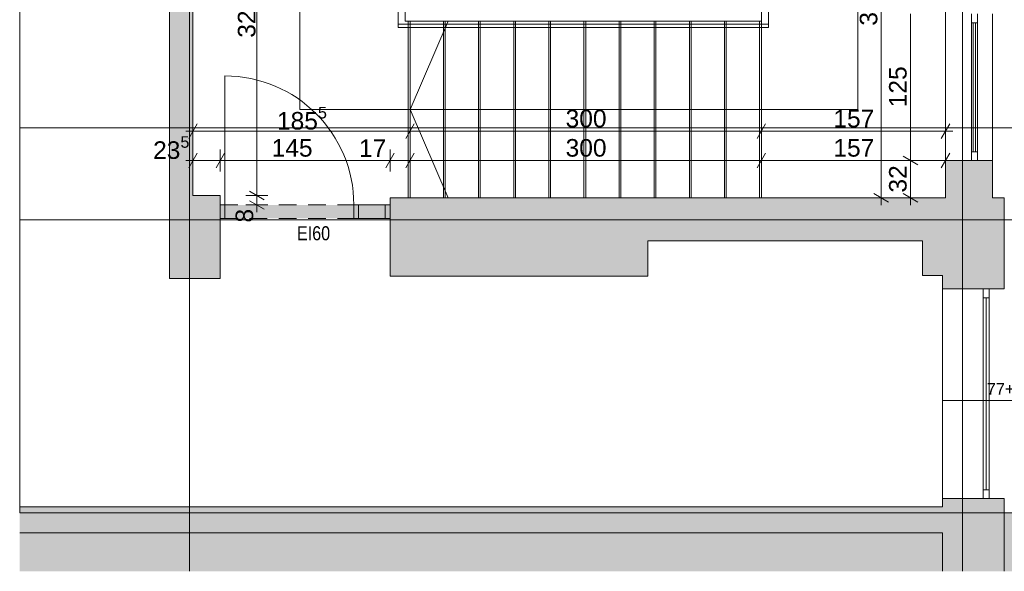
# Paper-space layout 'A-10 INWENTARYZACJA - PIĘTRO 7' of a CAD drawing. Header units: millimetres. Extents: x 0 to 420, y 0 to 297.
# Tile 7 of 8: x 293 to 377, y 111 to 158. Entities that reach past the tile are written whole.
import ezdxf
from ezdxf.xclip import XClip

# ---------------------------------------------------------------- set-up
doc = ezdxf.new("R2010")
doc.units = ezdxf.units.MM
doc.header["$MEASUREMENT"] = 0
doc.header["$XCLIPFRAME"] = 0
for name, pattern in [('ACAD_ISO03W100', [300, 120, -180]), ('DASHDOTX2', [1000, 500, -250, 0, -250]), ('GESTRICHELT2', [93.75, 62.5, -31.25]), ('Przer. długie kreski', [2.5, 1.5, -1]), ('PRZERYWANA_DU_A', [550, 350.0000000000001, -199.9999999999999])]:
    doc.linetypes.add(name, pattern=pattern)
for name, color, linetype, lineweight in [('0_Nr_pióra__2', 8, 'Continuous', 13), ('A_linie przekroju_Nr_pióra__1', 7, 'Continuous', 20), ('A_stolarka_Nr_pióra__3', 252, 'Continuous', 13), ('A_wymiary_Nr_pióra__1', 7, 'Continuous', 20), ('A_wymiary_Nr_pióra__2', 8, 'Continuous', 13), ('A_ściany_Nr_pióra__1', 7, 'Continuous', 20), ('Drzwi Archicad_Nr_pióra__1', 7, 'Continuous', 20)]:
    doc.layers.add(name, color=color, linetype=linetype, lineweight=lineweight)
for name, color, linetype, lineweight, true_color in [('A__balustrada_Nr_pióra__161', 7, 'Continuous', 5, 0x949494), ('A_osie_Nr_pióra__16', 7, 'Continuous', 5, 0x0f0f0f), ('A_pochwyt_Nr_pióra__161', 7, 'Continuous', 5, 0x949494), ('A_ppoż_Nr_pióra__8', 7, 'Continuous', 13, 0x4c4c4c), ('A_schody_Nr_pióra__10', 7, 'Continuous', 13, 0x4b4b4b), ('A_schody_Nr_pióra__4', 7, 'Continuous', 18, 0x4b4b4b), ('A_ściany_Nr_pióra__10', 7, 'Continuous', 13, 0x4b4b4b), ('A_ściany_Nr_pióra__19', 7, 'Continuous', 5, 0x191919), ('Okna Archicada_Nr_pióra__19', 7, 'Continuous', 5, 0x191919)]:
    doc.layers.add(name, color=color, linetype=linetype, lineweight=lineweight, true_color=true_color)
for name, color, linetype in [('A_podrys', 7, 'Continuous'), ('A_ppoż', 7, 'Continuous'), ('A_ściany', 7, 'Continuous')]:
    doc.layers.add(name, color=color, linetype=linetype)
doc.styles.add('STYL_AUTOMATYCZNY_1', font='arial.ttf')
doc.styles.add('STYL_AUTOMATYCZNY_2', font='ARIALN.TTF')
doc.styles.add('STYL_AUTOMATYCZNY_4', font='arial.ttf')

# ---------------------------------------------------------------- blocks, each defined once
blk = doc.blocks.new('Rysunek_2_2', base_point=(-1732.296939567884, -268.2671254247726))
at = {"linetype": 'Continuous', "lineweight": 0, "true_color": 0x484848}
blk.add_hatch(color=251, dxfattribs=at).paths.add_polyline_path([(407.5681733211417, 286.5167614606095), (292.5029614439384, 286.5167614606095), (292.5029614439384, 274.6177078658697), (388.5681688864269, 274.6177078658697), (388.5681688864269, 115.8077115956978), (292.5029614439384, 115.8077115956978), (292.5029614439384, 110.8077076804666), (407.5681733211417, 110.8077076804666)])
at = {"layer": 'A_ppoż', "linetype": 'Continuous', "lineweight": 0, "true_color": 0x121212}
blk.add_hatch(color=250, dxfattribs=at).paths.add_polyline_path([(309.6266862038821, 142.0777086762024), (309.6266862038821, 140.9277086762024), (324.1207416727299, 140.9277086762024), (324.1207416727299, 142.0777086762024)])
at = {"layer": 'A_ściany', "linetype": 'Continuous', "lineweight": 0, "true_color": 0x000000}
for points in [[(305.2981693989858, 181.6677086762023), (305.2981693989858, 135.7952344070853), (307.2981693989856, 142.8752344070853), (307.2981693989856, 175.1377086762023)], [(371.5481693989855, 142.6777086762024), (375.5681693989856, 142.6777086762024), (375.5681693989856, 145.8677086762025), (371.5481693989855, 145.8677086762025)], [(305.2981693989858, 135.7952344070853), (309.6281693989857, 135.7952344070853), (309.6281693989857, 142.8752344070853), (307.2981693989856, 142.8752344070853)], [(324.1207416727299, 136.0077086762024), (346.1207416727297, 136.0077086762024), (346.1207416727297, 142.6777086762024), (324.1207416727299, 142.6777086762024)], [(346.1207416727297, 139.0077086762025), (369.5881693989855, 139.0077086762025), (376.568169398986, 142.6777086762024), (346.1207416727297, 142.6777086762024)], [(369.5881693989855, 139.0077086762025), (369.5881693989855, 136.0577086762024), (376.568169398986, 136.0577086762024), (376.568169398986, 142.6777086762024)], [(371.288169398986, 134.9077086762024), (376.568169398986, 134.9077086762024), (376.568169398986, 136.0577086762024), (371.288169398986, 136.0577086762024)], [(371.2881688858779, 117.0077072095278), (371.2881688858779, 110.8077097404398), (376.5681700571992, 110.8077097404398), (376.5681700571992, 117.0077072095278)], [(371.2881726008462, 116.2977055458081), (292.5029592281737, 116.2977055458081), (292.5029592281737, 114.0977094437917), (371.2881726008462, 114.0977094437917)]]:
    blk.add_hatch(color=18, dxfattribs=at).paths.add_polyline_path(points)
at = {"layer": '0_Nr_pióra__2', "color": 8, "linetype": 'PRZERYWANA_DU_A', "lineweight": 13, "flags": 128}
for points in [[(292.5029591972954, 274.6177086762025), (292.5029591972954, 115.8077086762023)], [(292.5029591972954, 115.8077086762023), (388.5681693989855, 115.8077086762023), (388.5681693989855, 274.6177086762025), (292.5029591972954, 274.6177086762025)]]:
    blk.add_lwpolyline(points, dxfattribs=at)
at = {"layer": 'A__balustrada_Nr_pióra__161', "color": 252, "linetype": 'Continuous', "lineweight": 5, "true_color": 0x949494}
for p, q in [((324.8281702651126, 157.2077077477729), (324.8281702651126, 160.4477087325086)), ((356.4281698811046, 157.2077077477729), (356.4281698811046, 160.4477087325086)), ((324.8281702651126, 157.5077092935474), (356.4281698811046, 157.5077092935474))]:
    blk.add_line(p, q, dxfattribs=at)
at = {"layer": 'A_linie przekroju_Nr_pióra__1', "color": 7, "linetype": 'ACAD_ISO03W100', "lineweight": 20}
blk.add_line((292.5029620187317, 148.6404130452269), (379.1126753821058, 148.6404130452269), dxfattribs=at)
at = {"layer": 'A_osie_Nr_pióra__16', "color": 250, "linetype": 'DASHDOTX2', "lineweight": 5, "true_color": 0x0f0f0f}
for p, q in [((307.0001708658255, 260.2656863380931), (307.0001708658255, 110.8077093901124)), ((373.0001694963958, 260.2656863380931), (373.0001694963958, 110.8077093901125)), ((381.3170905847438, 140.8077122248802), (292.5029594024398, 140.8077122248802))]:
    blk.add_line(p, q, dxfattribs=at)
at = {"layer": 'A_pochwyt_Nr_pióra__161', "color": 252, "linetype": 'Continuous', "lineweight": 5, "true_color": 0x949494}
blk.add_line((324.8281702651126, 157.2077077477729), (356.4281698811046, 157.2077077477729), dxfattribs=at)
at = {"layer": 'A_schody_Nr_pióra__10', "color": 251, "linetype": 'GESTRICHELT2', "lineweight": 13, "true_color": 0x4b4b4b}
for p, q in [((325.6781685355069, 157.7577097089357), (325.6781685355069, 142.6777096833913)), ((328.6781682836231, 157.7577097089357), (328.6781682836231, 142.6777096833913)), ((331.6781706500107, 157.7577097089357), (331.6781706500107, 142.6777096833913)), ((334.6781703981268, 157.7577097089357), (334.6781703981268, 142.6777096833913)), ((337.6781701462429, 157.7577097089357), (337.6781701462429, 142.6777096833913)), ((340.6781698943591, 157.7577097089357), (340.6781698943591, 142.6777096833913)), ((343.6781696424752, 157.7577097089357), (343.6781696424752, 142.6777096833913)), ((346.6781693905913, 157.7577097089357), (346.6781693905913, 142.6777096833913)), ((349.6781691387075, 157.7577097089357), (349.6781691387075, 142.6777096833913)), ((352.6781688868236, 157.7577097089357), (352.6781688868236, 142.6777096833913)), ((355.6781686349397, 157.7577097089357), (355.6781686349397, 142.6777096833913))]:
    blk.add_line(p, q, dxfattribs=at)
at = {"layer": 'A_schody_Nr_pióra__4', "color": 251, "linetype": 'Continuous', "lineweight": 18, "true_color": 0x4b4b4b}
for p, q in [((325.4281681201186, 157.7577097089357), (325.4281681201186, 175.4977086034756)), ((316.4281688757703, 150.2177083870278), (316.4281688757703, 167.6977076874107)), ((364.0621174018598, 150.2177083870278), (364.0621174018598, 167.6977076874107)), ((355.828169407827, 159.8977093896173), (355.828169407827, 142.6777096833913)), ((355.828169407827, 157.7577097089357), (325.4281681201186, 157.7577097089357)), ((325.8281693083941, 157.7577097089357), (325.8281693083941, 142.6777096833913)), ((329.0761376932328, 157.7577097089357), (325.8281693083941, 150.2177083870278)), ((328.8281690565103, 157.7577097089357), (328.8281690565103, 142.6777096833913)), ((331.8281688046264, 157.7577097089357), (331.8281688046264, 142.6777096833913)), ((334.8281685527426, 157.7577097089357), (334.8281685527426, 142.6777096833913)), ((337.8281683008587, 157.7577097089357), (337.8281683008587, 142.6777096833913)), ((340.8281706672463, 157.7577097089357), (340.8281706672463, 142.6777096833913)), ((343.8281704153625, 157.7577097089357), (343.8281704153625, 142.6777096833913)), ((346.8281701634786, 157.7577097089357), (346.8281701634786, 142.6777096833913)), ((349.8281699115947, 157.7577097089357), (349.8281699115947, 142.6777096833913)), ((352.8281696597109, 157.7577097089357), (352.8281696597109, 142.6777096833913)), ((316.4281688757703, 150.2177083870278), (364.0621174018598, 150.2177083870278)), ((329.0761376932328, 142.6777096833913), (325.8281693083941, 150.2177083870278))]:
    blk.add_line(p, q, dxfattribs=at)
at = {"layer": 'A_stolarka_Nr_pióra__3', "color": 252, "linetype": 'Continuous', "lineweight": 13}
blk.add_line((382.1404022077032, 125.3802981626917), (371.2671135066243, 125.3802981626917), dxfattribs=at)
at = {"layer": 'A_wymiary_Nr_pióra__1', "color": 7, "linetype": 'Continuous', "lineweight": 20}
for p, q in [((307.6590121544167, 149.0002357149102), (306.9373248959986, 147.7502336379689)), ((326.189014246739, 149.0002357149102), (325.4673243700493, 147.7502336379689)), ((356.1890143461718, 149.0002357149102), (355.4673244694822, 147.7502336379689)), ((371.1873269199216, 147.7502336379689), (371.9090141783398, 149.0002357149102)), ((307.6590121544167, 146.5002341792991), (306.9373248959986, 145.2502347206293)), ((309.9890119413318, 146.5002341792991), (309.2673246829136, 145.2502347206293)), ((324.4815844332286, 146.5002341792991), (323.7598971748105, 145.2502347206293)), ((326.189014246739, 146.5002341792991), (325.4673243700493, 145.2502347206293)), ((356.1890143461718, 146.5002341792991), (355.4673244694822, 145.2502347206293)), ((371.1873269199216, 145.2502347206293), (371.9090141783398, 146.5002341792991)), ((367.923169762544, 146.2285518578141), (369.1731692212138, 145.5068645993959)), ((312.1331642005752, 143.2360770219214), (313.3831636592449, 142.5143897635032)), ((365.4231682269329, 143.0385520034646), (366.6731703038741, 142.3168647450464)), ((367.923169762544, 143.0385520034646), (369.1731692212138, 142.3168647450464)), ((312.1331642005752, 142.4385515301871), (313.3831636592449, 141.7168642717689))]:
    blk.add_line(p, q, dxfattribs=at)
at = {"layer": 'A_wymiary_Nr_pióra__2', "color": 8, "linetype": 'Continuous', "lineweight": 13}
for p, q in [((312.7581639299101, 142.875234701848), (312.7581639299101, 175.1377093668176)), ((366.0481705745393, 142.6777096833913), (366.0481705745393, 175.4977086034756)), ((368.5481694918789, 145.8677095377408), (368.5481694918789, 158.3777085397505)), ((307.2981698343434, 147.4377350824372), (307.2981698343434, 149.3127342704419)), ((325.8281693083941, 147.4377350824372), (325.8281693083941, 149.3127342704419)), ((355.828169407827, 147.4377350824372), (355.828169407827, 149.3127342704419)), ((371.548169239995, 147.4377350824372), (371.548169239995, 149.3127342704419)), ((306.6869186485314, 148.3752333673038), (307.2981698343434, 148.3752333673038)), ((307.2981698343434, 148.3752333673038), (325.8281693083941, 148.3752333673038)), ((325.8281693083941, 148.3752333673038), (355.828169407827, 148.3752333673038)), ((355.828169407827, 148.3752333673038), (371.548169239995, 148.3752333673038)), ((371.548169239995, 148.3752333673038), (372.159420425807, 148.3752333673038)), ((307.2981698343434, 144.9377335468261), (307.2981698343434, 146.8127353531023)), ((309.6281696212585, 144.9377335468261), (309.6281696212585, 146.8127353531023)), ((324.1207421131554, 144.9377335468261), (324.1207421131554, 146.8127353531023)), ((325.8281693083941, 144.9377335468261), (325.8281693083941, 146.8127353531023)), ((355.828169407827, 144.9377335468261), (355.828169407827, 146.8127353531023)), ((371.548169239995, 144.9377335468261), (371.548169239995, 146.8127353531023)), ((306.6869186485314, 145.8752344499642), (307.2981698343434, 145.8752344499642)), ((307.2981698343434, 145.8752344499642), (309.6281696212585, 145.8752344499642)), ((309.6281696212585, 145.8752344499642), (324.1207421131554, 145.8752344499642)), ((324.1207421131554, 145.8752344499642), (325.8281693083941, 145.8752344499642)), ((325.8281693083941, 145.8752344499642), (355.828169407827, 145.8752344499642)), ((355.828169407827, 145.8752344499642), (371.548169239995, 145.8752344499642)), ((369.4856703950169, 145.8677095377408), (367.6106685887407, 145.8677095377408)), ((368.5481694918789, 142.6777096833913), (368.5481694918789, 145.8677095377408)), ((371.548169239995, 145.8752344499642), (372.159420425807, 145.8752344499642)), ((313.6956622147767, 142.875234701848), (311.820663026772, 142.875234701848)), ((313.6956622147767, 142.0777092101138), (311.820663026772, 142.0777092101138)), ((312.7581639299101, 142.0777092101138), (312.7581639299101, 142.875234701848)), ((312.7581639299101, 141.4664580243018), (312.7581639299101, 142.0777092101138)), ((366.9856688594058, 142.6777096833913), (365.1106696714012, 142.6777096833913)), ((366.0481705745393, 142.0664584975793), (366.0481705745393, 142.6777096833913)), ((369.4856703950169, 142.6777096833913), (367.6106685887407, 142.6777096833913)), ((368.5481694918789, 142.0664584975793), (368.5481694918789, 142.6777096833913))]:
    blk.add_line(p, q, dxfattribs=at)
at = {"layer": 'A_ściany_Nr_pióra__1', "color": 7, "linetype": 'Continuous', "lineweight": 20}
for p, q in [((375.5681690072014, 158.3777085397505), (375.5681690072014, 145.8677095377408)), ((375.5681690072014, 145.8677095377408), (371.548169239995, 145.8677095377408)), ((309.6281696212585, 142.6777096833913), (309.6281696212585, 142.0777092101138)), ((309.6281696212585, 142.0777092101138), (309.6281696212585, 140.927709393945)), ((324.1207421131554, 142.6777096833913), (324.1207421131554, 142.0777092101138)), ((324.1207421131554, 142.0777092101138), (324.1207421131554, 140.927709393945)), ((309.6281696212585, 140.927709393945), (309.6281696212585, 140.4777096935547)), ((324.1207421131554, 140.927709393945), (324.1207421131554, 140.4777096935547)), ((376.5681706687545, 134.9077089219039), (371.2881696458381, 134.9077089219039)), ((376.5681706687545, 117.0077074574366), (371.2881696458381, 117.0077074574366))]:
    blk.add_line(p, q, dxfattribs=at)
at = {"layer": 'A_ściany_Nr_pióra__1', "color": 7, "linetype": 'Continuous', "lineweight": 20, "flags": 128}
for points in [[(305.2981693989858, 181.6677086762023), (305.2981693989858, 135.7952344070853)], [(307.2981693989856, 142.8752344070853), (307.2981693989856, 175.1377086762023)], [(371.5481693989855, 142.6777086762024), (371.5481693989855, 175.4977086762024)], [(371.5481693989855, 145.8677086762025), (371.5481693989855, 142.6777086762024)], [(375.5681693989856, 142.6777086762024), (375.5681693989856, 145.8677086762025)], [(309.6281693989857, 142.8752344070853), (307.2981693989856, 142.8752344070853)], [(309.6281693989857, 135.7952344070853), (309.6281693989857, 142.8752344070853)], [(346.1207416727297, 142.6777086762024), (324.1207416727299, 142.6777086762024)], [(371.5481693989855, 142.6777086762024), (346.1207416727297, 142.6777086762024)], [(376.568169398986, 142.6777086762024), (375.5681693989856, 142.6777086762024)], [(376.568169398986, 136.0577086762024), (376.568169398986, 142.6777086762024)], [(324.1207416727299, 140.4777086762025), (324.1207416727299, 136.0077086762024)], [(346.1207416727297, 136.0077086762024), (346.1207416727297, 139.0077086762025)], [(346.1207416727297, 139.0077086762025), (369.5881693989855, 139.0077086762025)], [(369.5881693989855, 139.0077086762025), (369.5881693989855, 136.0577086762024)], [(305.2981693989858, 135.7952344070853), (309.6281693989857, 135.7952344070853)], [(324.1207416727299, 136.0077086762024), (346.1207416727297, 136.0077086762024)], [(369.5881693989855, 136.0577086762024), (371.288169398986, 136.0577086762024)], [(371.288169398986, 136.0577086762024), (371.288169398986, 134.9077086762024)], [(376.568169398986, 134.9077086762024), (376.568169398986, 136.0577086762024)], [(371.288169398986, 117.0077086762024), (371.288169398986, 116.2977086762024)], [(376.568169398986, 110.8077086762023), (376.568169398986, 117.0077086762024)], [(371.288169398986, 116.2977086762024), (292.5029591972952, 116.2977086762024)], [(292.5029591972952, 114.0977086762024), (371.288169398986, 114.0977086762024)], [(371.288169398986, 114.0977086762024), (371.288169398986, 110.8077086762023)]]:
    blk.add_lwpolyline(points, dxfattribs=at)
at = {"layer": 'A_ściany_Nr_pióra__10', "color": 251, "linetype": 'Przer. długie kreski', "lineweight": 13, "true_color": 0x4b4b4b}
for p, q in [((309.6266850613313, 142.0777092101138), (324.1207421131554, 142.0777092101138)), ((309.6266850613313, 140.927709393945), (324.1207421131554, 140.927709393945))]:
    blk.add_line(p, q, dxfattribs=at)
at = {"layer": 'A_ściany_Nr_pióra__19', "color": 250, "linetype": 'Continuous', "lineweight": 5, "true_color": 0x191919}
blk.add_line((371.2881696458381, 134.9077089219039), (371.2881696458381, 117.0077074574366), dxfattribs=at)
at = {"layer": 'Drzwi Archicad_Nr_pióra__1', "color": 7, "linetype": 'Continuous', "lineweight": 20}
for p, q in [((310.0281681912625, 142.0777092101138), (310.0281681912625, 153.0802803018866)), ((309.6281696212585, 142.6777096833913), (309.6281696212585, 142.0777092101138)), ((309.6281696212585, 142.0777092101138), (310.0281681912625, 142.0777092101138)), ((309.6281696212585, 140.927709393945), (309.6281696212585, 142.0777092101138)), ((309.6281696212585, 142.0777092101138), (309.6281696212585, 140.927709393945)), ((309.6281696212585, 142.0777092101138), (309.6281696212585, 140.927709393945)), ((310.0281681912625, 142.0777092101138), (310.0281681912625, 140.927709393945)), ((321.0307419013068, 140.927709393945), (321.0307419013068, 142.0777092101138)), ((321.0307419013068, 142.0777092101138), (321.4307404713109, 142.0777092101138)), ((321.4307404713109, 142.0777092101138), (321.4307404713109, 140.927709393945)), ((321.4307404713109, 140.927709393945), (321.4307404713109, 142.0777092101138)), ((321.4307404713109, 142.0777092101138), (323.7207409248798, 142.0777092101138)), ((323.7207409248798, 140.927709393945), (323.7207409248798, 142.0777092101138)), ((323.7207409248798, 142.0777092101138), (324.1207421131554, 142.0777092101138)), ((323.7207409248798, 142.0777092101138), (323.7207409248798, 140.927709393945)), ((324.1207421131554, 142.6777096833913), (324.1207421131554, 142.0777092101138)), ((324.1207421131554, 142.0777092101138), (324.1207421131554, 140.927709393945)), ((324.1207421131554, 142.0777092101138), (324.1207421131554, 140.927709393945)), ((324.1207421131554, 142.0777092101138), (324.1207421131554, 140.927709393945)), ((310.0281681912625, 140.927709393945), (309.6281696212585, 140.927709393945)), ((309.6281696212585, 140.927709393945), (309.6281696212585, 140.4777096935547)), ((321.4307404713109, 140.927709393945), (321.0307419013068, 140.927709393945)), ((323.7207409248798, 140.927709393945), (321.4307404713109, 140.927709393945)), ((324.1207421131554, 140.927709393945), (323.7207409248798, 140.927709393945)), ((324.1207421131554, 140.927709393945), (324.1207421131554, 140.4777096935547))]:
    blk.add_line(p, q, dxfattribs=at)
blk.add_arc((310.0281693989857, 142.0777086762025), 11.00257227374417, 0, 90, dxfattribs=at)
at = {"layer": 'Okna Archicada_Nr_pióra__19', "color": 250, "linetype": 'Continuous', "lineweight": 5, "true_color": 0x191919}
for p, q in [((373.7681702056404, 145.8677095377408), (373.7681702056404, 158.3777085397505)), ((374.2681684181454, 145.8677095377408), (374.2681684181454, 158.3777085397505)), ((374.2681684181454, 157.6277099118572), (373.7681702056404, 157.6277099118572)), ((373.9181683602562, 146.6177081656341), (373.9181683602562, 157.6277099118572)), ((374.1181702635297, 146.6177081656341), (374.1181702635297, 157.6277099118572)), ((374.2681684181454, 146.6177081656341), (373.7681702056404, 146.6177081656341)), ((374.7681692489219, 117.0077074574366), (374.7681692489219, 134.9077089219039)), ((374.7681692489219, 134.9077089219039), (375.2681700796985, 134.9077089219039)), ((375.2681700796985, 134.9077089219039), (375.2681700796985, 117.0077074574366)), ((374.7681692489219, 134.1577076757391), (375.2681700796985, 134.1577076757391)), ((375.0181696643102, 117.7577087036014), (375.0181696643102, 134.1577076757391)), ((374.7681692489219, 117.7577087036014), (375.2681700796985, 117.7577087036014)), ((375.2681700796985, 117.0077074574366), (374.7681692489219, 117.0077074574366))]:
    blk.add_line(p, q, dxfattribs=at)
at = {"layer": 'A_ppoż_Nr_pióra__8', "color": 251, "linetype": 'Continuous', "lineweight": 13, "true_color": 0x4c4c4c, "insert": (317.5924875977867, 139.6500538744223), "char_height": 1.2, "attachment_point": 5, "style": 'STYL_AUTOMATYCZNY_2'}
blk.add_mtext('\\A1;{\\pqc;\\fArial Narrow|b0|i0|c238|p0;\\W1.000000;EI60}', dxfattribs=at)
at = {"layer": 'A_stolarka_Nr_pióra__3', "color": 252, "linetype": 'Continuous', "lineweight": 13, "insert": (382.1404034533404, 125.8636315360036), "char_height": 1, "attachment_point": 9, "style": 'STYL_AUTOMATYCZNY_1'}
blk.add_mtext('\\A1;{\\pqr;\\fArial|b0|i0|c238|p0;\\W1.000000;77+77=154}', dxfattribs=at)
at = {"layer": 'A_wymiary_Nr_pióra__1', "color": 7, "linetype": 'Continuous', "lineweight": 20, "insert": (313.066862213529, 156.3407485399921), "char_height": 1.5, "attachment_point": 7, "rotation": 90, "style": 'STYL_AUTOMATYCZNY_1'}
blk.add_mtext('\\A1;{\\pql;\\fArial|b0|i0|c238|p0;\\W1.000000;322\\fArial|b0|i0|c238|p0;\\W1.000000;\\A1{\\H.66x;\\S5^  ;}}', dxfattribs=at)
at = {"layer": 'A_wymiary_Nr_pióra__1', "color": 7, "linetype": 'Continuous', "lineweight": 20, "char_height": 1.5, "attachment_point": 7, "rotation": 90, "style": 'STYL_AUTOMATYCZNY_4'}
for s, insert, width in [('\\A1;{\\pql;\\fArial|b0|i0|c238|p0;\\W1.000000;328}', (365.7481693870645, 157.3715811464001), 3.432255), ('\\A1;{\\pql;\\fArial|b0|i0|c238|p0;\\W1.000000;125}', (368.2481693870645, 150.4065811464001), 3.432255), ('\\A1;{\\pql;\\fArial|b0|i0|c238|p0;\\W1.000000;32}', (368.2481693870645, 143.1286211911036), 2.288175), ('\\A1;{\\pql;\\fArial|b0|i0|c238|p0;\\W1.000000;8}', (312.4581632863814, 140.5723726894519), 1.144086)]:
    blk.add_mtext(s, dxfattribs=dict(at, insert=insert, width=width))
at = {"layer": 'A_wymiary_Nr_pióra__1', "color": 7, "linetype": 'Continuous', "lineweight": 20, "char_height": 1.5, "attachment_point": 7, "style": 'STYL_AUTOMATYCZNY_1'}
for s, insert in [('\\A1;{\\pql;\\fArial|b0|i0|c238|p0;\\W1.000000;185\\fArial|b0|i0|c238|p0;\\W1.000000;\\A1{\\H.66x;\\S5^  ;}}', (314.4694893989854, 148.0675399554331)), ('\\A1;{\\pql;\\fArial|b0|i0|c238|p0;\\W1.000000;23\\fArial|b0|i0|c238|p0;\\W1.000000;\\A1{\\H.66x;\\S5^  ;}}', (303.8936493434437, 145.5665354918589))]:
    blk.add_mtext(s, dxfattribs=dict(at, insert=insert))
at = {"layer": 'A_wymiary_Nr_pióra__1', "color": 7, "linetype": 'Continuous', "lineweight": 20, "char_height": 1.5, "attachment_point": 7, "style": 'STYL_AUTOMATYCZNY_4'}
for s, insert, width in [('\\A1;{\\pql;\\fArial|b0|i0|c238|p0;\\W1.000000;300}', (339.1120418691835, 148.6752344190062), 3.432255), ('\\A1;{\\pql;\\fArial|b0|i0|c238|p0;\\W1.000000;157}', (361.9720418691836, 148.6752344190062), 3.432255), ('\\A1;{\\pql;\\fArial|b0|i0|c238|p0;\\W1.000000;145}', (314.0142404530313, 146.1752344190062), 3.432255), ('\\A1;{\\pql;\\fArial|b0|i0|c238|p0;\\W1.000000;17}', (321.471316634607, 146.1752344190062), 2.288175), ('\\A1;{\\pql;\\fArial|b0|i0|c238|p0;\\W1.000000;300}', (339.1120418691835, 146.1752344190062), 3.432255), ('\\A1;{\\pql;\\fArial|b0|i0|c238|p0;\\W1.000000;157}', (361.9720418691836, 146.1752344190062), 3.432255)]:
    blk.add_mtext(s, dxfattribs=dict(at, insert=insert, width=width))

psp = doc.layouts.new('A-10 INWENTARYZACJA - PIĘTRO 7')

# ---------------------------------------------------------------- block references
at = {"layer": 'A_podrys', "color": 37, "linetype": 'Continuous', "lineweight": 5, "true_color": 0x656532}
ref = psp.add_blockref('Rysunek_2_2', (-1732.296939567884, -268.2671254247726), dxfattribs=at)
XClip(ref).set_block_clipping_path([(292.5029591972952, 110.8077086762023), (407.568169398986, 286.5167655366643)])

doc.saveas('drawing.dxf')
